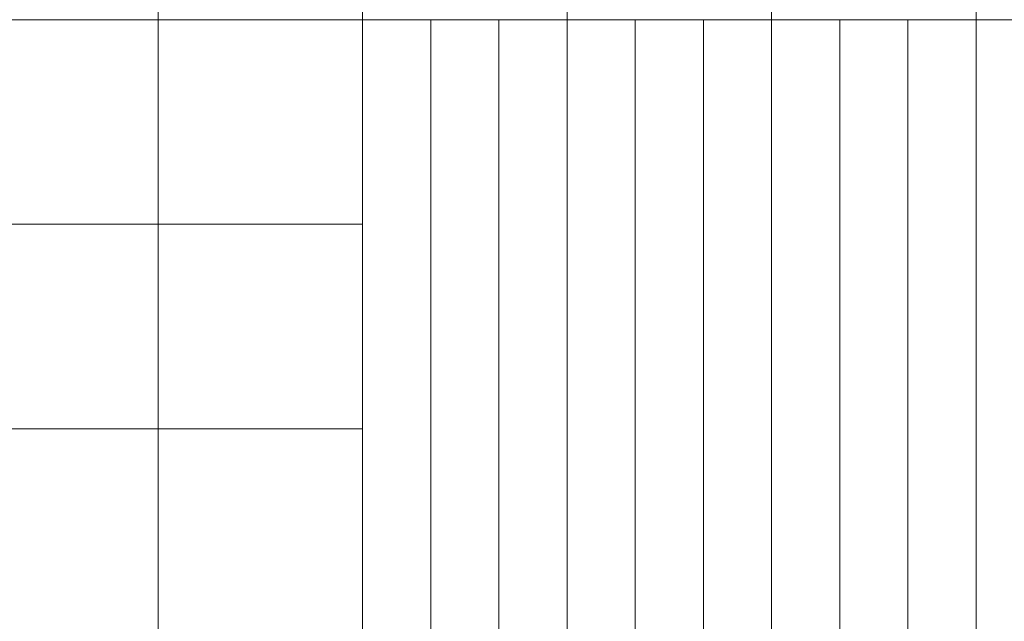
# Model space of a CAD drawing. Extents: x -420 to 300, y 62 to 1112.
# Tile 147 of 256: x -253 to -195, y 301 to 336. Entities that reach past the tile are written whole.
import ezdxf

# ---------------------------------------------------------------- set-up
doc = ezdxf.new("R2010")
doc.units = 0
doc.layers.get('0').update_dxf_attribs({"lineweight": 13})
doc.layers.add('60- 61 allgemeine Ausstattung- 4 Terrassen', color=9, linetype='Continuous', lineweight=9, true_color=0x808080)

# ---------------------------------------------------------------- blocks, each defined once
blk = doc.blocks.new('Referenz-A06CPUWNL0', base_point=(-395.238, 76.953))
at = {"layer": '60- 61 allgemeine Ausstattung- 4 Terrassen', "color": 0}
for p, q in [((-244.898, 372.513), (-244.898, 214.053)), ((-232.898, 372.513), (-232.898, 214.053)), ((-220.898, 372.513), (-220.898, 335.853)), ((-208.898, 372.513), (-208.898, 335.853)), ((-196.898, 372.513), (-196.898, 335.853)), ((-232.898, 335.853), (-307.698, 335.853)), ((-10.237, 335.853), (-232.898, 335.853)), ((-232.898, 335.853), (-232.898, 264.653)), ((-228.898, 264.653), (-228.898, 335.853)), ((-224.898, 264.653), (-224.898, 335.853)), ((-220.898, 264.653), (-220.898, 335.853)), ((-216.898, 264.653), (-216.898, 335.853)), ((-212.898, 264.653), (-212.898, 335.853)), ((-208.898, 264.653), (-208.898, 335.853)), ((-204.898, 264.653), (-204.898, 335.853)), ((-200.898, 264.653), (-200.898, 335.853)), ((-196.898, 264.653), (-196.898, 335.853)), ((-232.898, 323.853), (-307.698, 323.853)), ((-232.898, 311.853), (-307.698, 311.853))]:
    blk.add_line(p, q, dxfattribs=at)

msp = doc.modelspace()

# ---------------------------------------------------------------- block references
at = {"color": 8, "lineweight": 13, "ltscale": 0.13, "true_color": 0x808080}
msp.add_blockref('Referenz-A06CPUWNL0', (-395.238, 76.953), dxfattribs=at)

doc.saveas('drawing.dxf')
